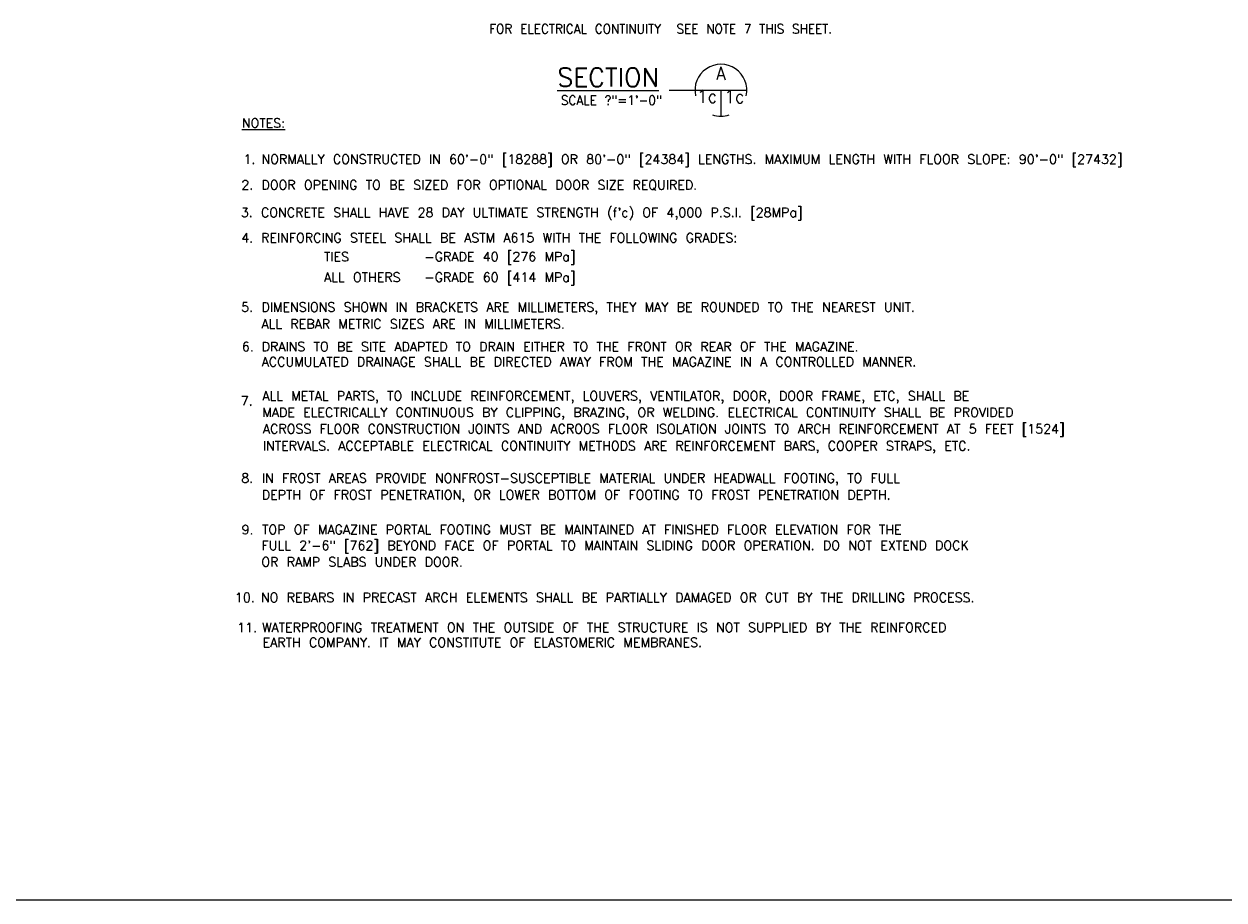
# Model space of a CAD drawing. Extents: x 17 to 1171, y 0 to 483.
# Tile 6 of 16: x 185 to 347, y 0 to 118. Entities that reach past the tile are written whole.
import ezdxf
from ezdxf.enums import TextEntityAlignment as Align

# ---------------------------------------------------------------- set-up
doc = ezdxf.new("R2010")
doc.units = 0
doc.header["$MEASUREMENT"] = 0
for name, color, linetype in [('1', 7, 'CONTINUOUS'), ('HATCH', 7, 'CONTINUOUS'), ('SYMBOLS', 7, 'CONTINUOUS'), ('TEXT', 7, 'CONTINUOUS')]:
    doc.layers.add(name, color=color, linetype=linetype)
doc.styles.add('TXT_SHX', font='txt.shx')

# ---------------------------------------------------------------- blocks, each defined once
blk = doc.blocks.new('SEC_BU')
at = {"layer": 'SYMBOLS', "color": 2, "linetype": 'CONTINUOUS'}
for p, q in [((-0.5, 0), (0.25, 0)), ((0, 0), (0, -0.2496)), ((0, -0.25), (0, -0.2496))]:
    blk.add_line(p, q, dxfattribs=at)
for start, end in [(347.64555, 192.35445), (251.04049, 288.95951)]:
    blk.add_arc((0, 0), 0.25, start, end, dxfattribs=at)

msp = doc.modelspace()

# ---------------------------------------------------------------- linework, layer by layer
at = {"layer": '1', "color": 7, "linetype": 'CONTINUOUS'}
msp.add_line((17.27, 0), (371.28, 0), dxfattribs=at)

# ---------------------------------------------------------------- block references
at = {"layer": 'HATCH', "linetype": 'CONTINUOUS', "xscale": 14, "yscale": 14, "zscale": 14}
msp.add_blockref('SEC_BU', (279.11, 109.17), dxfattribs=at)

# ---------------------------------------------------------------- texts
at = {"layer": '1', "color": 7, "linetype": 'CONTINUOUS', "style": 'TXT_SHX'}
msp.add_text('%%uNOTES:', height=1.25, dxfattribs=at).set_placement((214.48, 104.13))
at = {"layer": 'SYMBOLS', "color": 7, "linetype": 'CONTINUOUS', "style": 'TXT_SHX', "width": 0.95}
for s, p in [('A', (279.11, 110.57)), ('1c', (277.25, 107.48)), ('1c', (280.94, 107.44))]:
    msp.add_text(s, height=1.75, dxfattribs=at).set_placement(p, align=Align.CENTER)
at = {"layer": 'TEXT', "color": 7, "linetype": 'CONTINUOUS', "style": 'TXT_SHX', "width": 0.95}
for s, p in [('  FOR ELECTRICAL CONTINUITY  SEE NOTE 7 THIS SHEET.', (245.75, 116.83)), ('SCALE ?"=1\'-0"', (257.53, 107.2))]:
    msp.add_text(s, height=1.25, dxfattribs=at).set_placement(p)
at = {"layer": 'TEXT', "color": 7, "linetype": 'CONTINUOUS', "style": 'TXT_SHX'}
for s, height, p in [('%%uSECTION', 2.5, (257.04, 109.66)), ('1.', 1.25, (214.7, 99.25)), ('NORMALLY CONSTRUCTED IN 60\'-0" [18288] OR 80\'-0" [24384] LENGTHS. MAXIMUM LENGTH WITH FLOOR SLOPE: 90\'-0" [27432]', 1.25, (217.13, 99.25)), ('2.', 1.25, (214.42, 95.78)), ('DOOR OPENING TO BE SIZED FOR OPTIONAL DOOR SIZE REQUIRED.', 1.25, (217.13, 95.78)), ('3.', 1.25, (214.34, 92.07)), ("CONCRETE SHALL HAVE 28 DAY ULTIMATE STRENGTH (f'c) OF 4,000 P.S.I. [28MPa]", 1.25, (217.06, 92.07)), ('4.', 1.25, (214.4, 88.66)), ('REINFORCING STEEL SHALL BE ASTM A615 WITH THE FOLLOWING GRADES:', 1.25, (217.08, 88.66)), ('-GRADE 40 [276 MPa]', 1.25, (239.11, 86.11)), ('TIES', 1.25, (225.57, 86.11)), ('ALL OTHERS', 1.25, (225.57, 83.33)), ('-GRADE 60 [414 MPa]', 1.25, (239.11, 83.33)), ('5.', 1.25, (214.39, 79.31)), ('DIMENSIONS SHOWN IN BRACKETS ARE MILLIMETERS, THEY MAY BE ROUNDED TO THE NEAREST UNIT.', 1.25, (217.13, 79.31)), ('ALL REBAR METRIC SIZES ARE IN MILLIMETERS.', 1.25, (217.13, 77.04)), ('6.', 1.25, (214.49, 73.98)), ('DRAINS TO BE SITE ADAPTED TO DRAIN EITHER TO THE FRONT OR REAR OF THE MAGAZINE.', 1.25, (217.15, 73.98)), ('ACCUMULATED DRAINAGE SHALL BE DIRECTED AWAY FROM THE MAGAZINE IN A CONTROLLED MANNER.', 1.25, (217.15, 71.94)), ('ALL METAL PARTS, TO INCLUDE REINFORCEMENT, LOUVERS, VENTILATOR, DOOR, DOOR FRAME, ETC, SHALL BE', 1.25, (217.24, 67.33)), ('7.', 1.25, (214.34, 66.67)), ('MADE ELECTRICALLY CONTINUOUS BY CLIPPING, BRAZING, OR WELDING. ELECTRICAL CONTINUITY SHALL BE PROVIDED', 1.25, (217.24, 65.12)), ('ACROSS FLOOR CONSTRUCTION JOINTS AND ACROOS FLOOR ISOLATION JOINTS TO ARCH REINFORCEMENT AT 5 FEET [1524]', 1.25, (217.32, 62.9)), ('INTERVALS. ACCEPTABLE ELECTRICAL CONTINUITY METHODS ARE REINFORCEMENT BARS, COOPER STRAPS, ETC.', 1.25, (217.32, 60.61)), ('8.', 1.25, (214.41, 56.26)), ('IN FROST AREAS PROVIDE NONFROST-SUSCEPTIBLE MATERIAL UNDER HEADWALL FOOTING, TO FULL', 1.25, (217.17, 56.26)), ('DEPTH OF FROST PENETRATION, OR LOWER BOTTOM OF FOOTING TO FROST PENETRATION DEPTH.', 1.25, (217.17, 54)), (' 9.', 1.25, (213.34, 49.31)), ('TOP OF MAGAZINE PORTAL FOOTING MUST BE MAINTAINED AT FINISHED FLOOR ELEVATION FOR THE ', 1.25, (217.21, 49.31)), ('FULL 2\'-6" [762] BEYOND FACE OF PORTAL TO MAINTAIN SLIDING DOOR OPERATION. DO NOT EXTEND DOCK', 1.25, (217.14, 47.18)), ('OR RAMP SLABS UNDER DOOR.', 1.25, (217.12, 44.95)), ('10.', 1.25, (213.55, 40.16)), ('NO REBARS IN PRECAST ARCH ELEMENTS SHALL BE PARTIALLY DAMAGED OR CUT BY THE DRILLING PROCESS.', 1.25, (217.05, 40.16)), ('11.', 1.25, (213.86, 36.12)), ('WATERPROOFING TREATMENT ON THE OUTSIDE OF THE STRUCTURE IS NOT SUPPLIED BY THE REINFORCED', 1.25, (217.2, 36.12)), ('EARTH COMPANY. IT MAY CONSTITUTE OF ELASTOMERIC MEMBRANES.', 1.25, (217.28, 34.1))]:
    msp.add_text(s, height=height, dxfattribs=at).set_placement(p)

doc.saveas('drawing.dxf')
